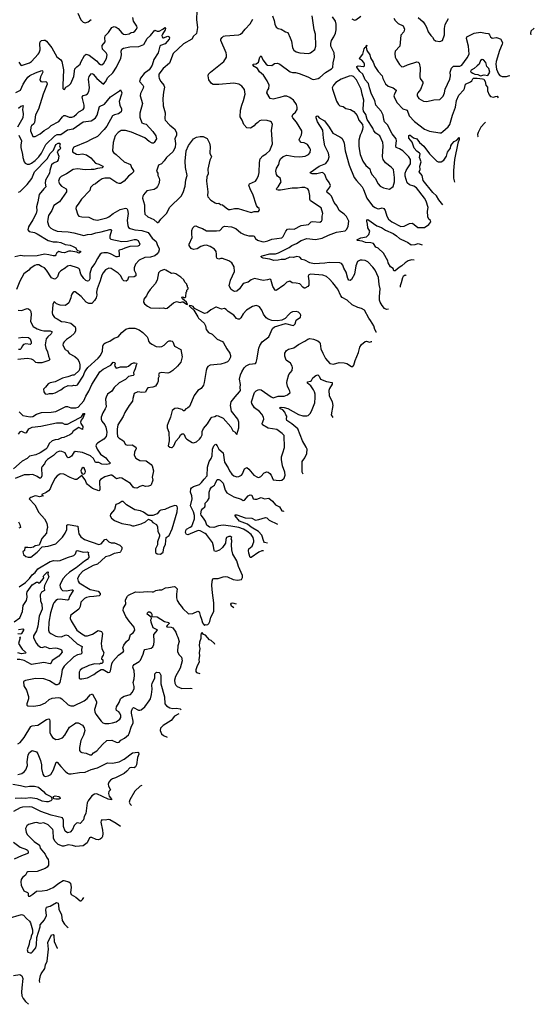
# Model space of a CAD drawing. Extents: x 2133489 to 2292442, y 756223 to 916462.
# Tile 63 of 256: x 2242460 to 2249634, y 798555 to 812286. Entities that reach past the tile are written whole.
import ezdxf

# ---------------------------------------------------------------- set-up
doc = ezdxf.new("R2010")
doc.units = 0

msp = doc.modelspace()

# ---------------------------------------------------------------- linework, layer by layer
at = {"layer": '0CON20XD'}
for points in [[(2242450, 811695), (2242475, 811652), (2242485, 811647), (2242595, 811683), (2242626, 811705), (2242719, 811805), (2242734, 811826), (2242745, 811865), (2242742, 811955), (2242748, 811975), (2242763, 811997), (2242795, 812002), (2242815, 811999), (2242835, 811986), (2242908, 811895), (2242980, 811770), (2243034, 811725), (2243049, 811705), (2243071, 811585), (2243062, 811372), (2243062, 811325), (2243070, 811315), (2243085, 811312), (2243104, 811346), (2243145, 811367), (2243175, 811397), (2243216, 811495), (2243231, 811599), (2243255, 811630), (2243304, 811665), (2243313, 811695), (2243363, 811785), (2243385, 811807), (2243429, 811789), (2243532, 811712), (2243565, 811675), (2243585, 811660), (2243605, 811656), (2243635, 811679), (2243672, 811745), (2243681, 811795), (2243668, 811825), (2243613, 811875), (2243608, 811912), (2243612, 811925), (2243654, 811975), (2243647, 812035), (2243651, 812059), (2243698, 812105), (2243746, 812175), (2243775, 812189), (2243805, 812181), (2243835, 812161), (2243885, 812101), (2243906, 812084), (2243935, 812079), (2243985, 812091), (2244015, 812106), (2244045, 812110), (2244066, 812125), (2244088, 812155), (2244096, 812175), (2244094, 812195), (2244046, 812265), (2244039, 812315)], [(2243271, 812375), (2243313, 812283), (2243343, 812253), (2243375, 812242)], [(2244929, 812415), (2244926, 812285), (2244941, 812175), (2244927, 812095), (2244885, 812056), (2244859, 812015), (2244745, 811948), (2244599, 811815), (2244550, 811680), (2244461, 811605), (2244402, 811525), (2244398, 811495), (2244406, 811466), (2244429, 811425), (2244471, 811375), (2244480, 811345), (2244464, 811275), (2244454, 811186), (2244459, 811085), (2244487, 810985), (2244484, 810905), (2244490, 810885), (2244553, 810813), (2244618, 810765), (2244645, 810715), (2244646, 810674), (2244621, 810625), (2244630, 810560), (2244628, 810505), (2244595, 810444), (2244505, 810366), (2244475, 810318), (2244435, 810276), (2244393, 810255), (2244369, 810175), (2244384, 810145), (2244386, 810115), (2244403, 810075), (2244407, 810047), (2244398, 809995), (2244381, 809959), (2244364, 809936), (2244335, 809918), (2244233, 809897), (2244186, 809845), (2244176, 809825), (2244171, 809795), (2244199, 809705), (2244202, 809625), (2244206, 809575), (2244245, 809536), (2244328, 809498), (2244375, 809460), (2244388, 809458), (2244405, 809470), (2244426, 809504), (2244507, 809585), (2244555, 809673), (2244709, 809825), (2244738, 809875), (2244766, 809964), (2244778, 810055), (2244796, 810115), (2244771, 810225), (2244769, 810315), (2244783, 810455), (2244815, 810531), (2244885, 810624), (2244925, 810646), (2244975, 810659), (2245020, 810655), (2245075, 810628), (2245091, 810591), (2245104, 810565), (2245116, 810516), (2245113, 810425), (2245132, 810375), (2245112, 810328), (2245085, 810202), (2245086, 810135), (2245071, 810095), (2245063, 810035), (2245084, 809885), (2245076, 809835), (2245084, 809814), (2245125, 809770), (2245185, 809732), (2245205, 809724), (2245235, 809726), (2245261, 809711), (2245285, 809706), (2245340, 809660), (2245371, 809641), (2245395, 809639), (2245455, 809654), (2245505, 809652), (2245685, 809596), (2245727, 809613), (2245787, 809613), (2245802, 809635), (2245798, 809655), (2245778, 809668), (2245761, 809695), (2245712, 809855), (2245678, 809915), (2245653, 809977), (2245664, 809996), (2245745, 810036), (2245768, 810062), (2245791, 810115), (2245799, 810155), (2245804, 810296), (2245814, 810345), (2245851, 810389), (2245895, 810415), (2245946, 810464), (2245986, 810555), (2245972, 810745), (2245983, 810825), (2245970, 810855), (2245956, 810866), (2245908, 810878), (2245835, 810884), (2245803, 810877), (2245779, 810851), (2245744, 810826), (2245730, 810805), (2245677, 810773), (2245625, 810776), (2245586, 810825), (2245563, 810883), (2245533, 810933), (2245536, 811025), (2245558, 811095), (2245582, 811158), (2245601, 811245), (2245592, 811312), (2245555, 811361), (2245515, 811385), (2245445, 811399), (2245235, 811383), (2245155, 811384), (2245135, 811397), (2245097, 811445), (2245088, 811505), (2245093, 811525), (2245118, 811555), (2245304, 811705), (2245341, 811765), (2245344, 811795), (2245338, 811825), (2245264, 811994), (2245266, 812014), (2245284, 812036), (2245302, 812055), (2245325, 812061), (2245515, 812077), (2245536, 812085), (2245565, 812109), (2245605, 812155), (2245671, 812229), (2245709, 812291)], [(2247435, 807922), (2247433, 807923), (2247412, 807965), (2247398, 808015), (2247352, 808092), (2247325, 808123), (2247265, 808233), (2247225, 808259), (2247175, 808272), (2247095, 808311), (2247025, 808376), (2246955, 808413), (2246938, 808435), (2246895, 808526), (2246825, 808618), (2246778, 808668), (2246735, 808704), (2246685, 808721), (2246513, 808737), (2246492, 808728), (2246481, 808709), (2246490, 808645), (2246491, 808585), (2246475, 808566), (2246435, 808544), (2246425, 808544), (2246405, 808558), (2246365, 808601), (2246315, 808614), (2246260, 808615), (2246225, 808638), (2246184, 808625), (2246144, 808586), (2246035, 808511), (2246022, 808515), (2245988, 808565), (2245963, 808665), (2245945, 808668), (2245915, 808656), (2245855, 808648), (2245735, 808678), (2245685, 808658), (2245645, 808627), (2245575, 808606), (2245523, 808535), (2245485, 808501), (2245456, 808496), (2245436, 808504), (2245409, 808525), (2245381, 808575), (2245400, 808655), (2245454, 808775), (2245449, 808839), (2245417, 808895), (2245375, 808925), (2245285, 808957), (2245265, 808958), (2245235, 808946), (2245215, 808957), (2245203, 808975), (2245206, 809016), (2245198, 809055), (2245175, 809084), (2245114, 809124), (2245065, 809140), (2245027, 809137), (2244985, 809124), (2244935, 809089), (2244885, 809083), (2244849, 809095), (2244823, 809135), (2244824, 809155), (2244865, 809250), (2244858, 809295), (2244861, 809345), (2244875, 809383), (2244895, 809407), (2244915, 809413), (2244951, 809391), (2245010, 809375), (2245062, 809342), (2245135, 809343), (2245205, 809341), (2245252, 809348), (2245296, 809395), (2245315, 809407), (2245415, 809397), (2245473, 809373), (2245545, 809314), (2245590, 809290), (2245655, 809271), (2245715, 809273), (2245729, 809265), (2245749, 809235), (2245775, 809213), (2245835, 809193), (2245865, 809189), (2245918, 809202), (2245975, 809226), (2246115, 809245), (2246135, 809262), (2246168, 809335), (2246195, 809367), (2246215, 809370), (2246285, 809363), (2246382, 809418), (2246485, 809432), (2246525, 809465), (2246545, 809472), (2246645, 809464), (2246666, 809474), (2246677, 809493), (2246676, 809544), (2246684, 809585), (2246663, 809663), (2246512, 809762), (2246503, 809785), (2246503, 809835), (2246493, 809903), (2246478, 809928), (2246435, 809944), (2246395, 809947), (2246335, 809937), (2246257, 809937), (2246097, 809907), (2246065, 809907), (2246044, 809914), (2246041, 809921), (2246044, 809935), (2246064, 809956), (2246104, 810025), (2246092, 810075), (2246054, 810104), (2246040, 810125), (2246032, 810175), (2246042, 810215), (2246073, 810265), (2246081, 810315), (2246094, 810345), (2246135, 810377), (2246185, 810397), (2246285, 810377), (2246366, 810374), (2246438, 810385), (2246484, 810406), (2246508, 810435), (2246512, 810475), (2246506, 810495), (2246471, 810545), (2246425, 810569), (2246383, 810575), (2246359, 810599), (2246358, 810615), (2246388, 810682), (2246394, 810715), (2246391, 810735), (2246320, 810855), (2246268, 810915), (2246260, 810935), (2246269, 810965), (2246303, 810997), (2246326, 811035), (2246328, 811065), (2246317, 811105), (2246275, 811165), (2246225, 811203), (2246185, 811221), (2246145, 811221), (2246085, 811199), (2245995, 811179), (2245952, 811185), (2245904, 811265), (2245913, 811297), (2245931, 811325), (2245937, 811375), (2245911, 811435), (2245861, 811511), (2245801, 811561), (2245775, 811603), (2245727, 811635), (2245710, 811655), (2245715, 811666), (2245755, 811670), (2245791, 811695), (2245807, 811765), (2245825, 811782), (2245851, 811725), (2245895, 811666), (2245915, 811653), (2245975, 811647), (2246014, 811676), (2246055, 811680), (2246085, 811665), (2246230, 811560), (2246265, 811550), (2246305, 811551), (2246358, 811535), (2246475, 811491), (2246535, 811456), (2246555, 811452), (2246623, 811467), (2246645, 811479), (2246725, 811550), (2246805, 811600), (2246825, 811620), (2246832, 811685), (2246849, 811765), (2246843, 811823), (2246798, 811915), (2246796, 811955), (2246808, 811995), (2246839, 812045), (2246862, 812098), (2246873, 812145), (2246873, 812225), (2246862, 812265), (2246822, 812325)], [(2245985, 812342), (2246008, 812275), (2246016, 812225), (2246035, 812182), (2246065, 812161), (2246105, 812154), (2246165, 812116), (2246197, 812105), (2246232, 812035), (2246248, 811985), (2246264, 811894), (2246282, 811862), (2246316, 811836), (2246363, 811823), (2246486, 811816), (2246515, 811826), (2246575, 811869), (2246587, 811917), (2246582, 812082), (2246566, 812145), (2246538, 812342)], [(2247090, 812300), (2247125, 812281), (2247145, 812283), (2247215, 812336)], [(2247675, 812306), (2247695, 812274), (2247735, 812231), (2247805, 812199), (2247824, 812154), (2247814, 812115), (2247775, 812070), (2247761, 811915), (2247696, 811845), (2247690, 811815), (2247694, 811764), (2247706, 811735), (2247755, 811660), (2247785, 811630), (2247815, 811634), (2247864, 811656), (2247995, 811698), (2248015, 811694), (2248031, 811681), (2248044, 811615), (2248037, 811487), (2248044, 811465), (2248079, 811415), (2248081, 811395), (2248047, 811313), (2248010, 811265), (2248001, 811245), (2248002, 811225), (2248022, 811185), (2248088, 811148), (2248135, 811144), (2248235, 811170), (2248315, 811174), (2248365, 811220), (2248382, 811268), (2248391, 811315), (2248457, 811455), (2248465, 811505), (2248459, 811555), (2248478, 811612), (2248505, 811637), (2248595, 811640), (2248625, 811654), (2248699, 811755), (2248726, 811805), (2248717, 811917), (2248687, 812025), (2248693, 812045), (2248795, 812098), (2248885, 812114), (2248955, 812096), (2248995, 812093), (2249010, 812075), (2249022, 812045), (2249045, 812029), (2249106, 812036), (2249135, 812030), (2249165, 812016), (2249172, 812005), (2249188, 811965), (2249187, 811945), (2249150, 811855), (2249102, 811705), (2249096, 811665), (2249108, 811595), (2249135, 811533), (2249155, 811507), (2249185, 811494), (2249246, 811496), (2249275, 811502), (2249292, 811509)], [(2248015, 812316), (2248084, 812254), (2248114, 812215), (2248131, 812181), (2248156, 812115), (2248190, 812065), (2248215, 812042), (2248235, 812008), (2248255, 811990), (2248315, 811981), (2248352, 811998), (2248384, 812075), (2248380, 812165), (2248392, 812218), (2248438, 812302)], [(2242405, 811271), (2242472, 811305), (2242507, 811385), (2242540, 811440), (2242575, 811485), (2242604, 811506), (2242682, 811545), (2242768, 811578), (2242779, 811575), (2242781, 811555), (2242752, 811488), (2242743, 811445), (2242754, 811425), (2242785, 811421), (2242825, 811426), (2242840, 811410), (2242843, 811385), (2242786, 811245), (2242723, 811037), (2242682, 810958), (2242668, 810852), (2242657, 810833), (2242625, 810804), (2242616, 810785), (2242613, 810735), (2242642, 810655), (2242675, 810656), (2242745, 810693), (2242801, 810739), (2242865, 810778), (2242899, 810811), (2243006, 810865), (2243057, 810933), (2243075, 810949), (2243095, 810950), (2243148, 810928), (2243185, 810925), (2243215, 810937), (2243251, 810969), (2243285, 811000), (2243344, 811035), (2243359, 811055), (2243359, 811095), (2243329, 811205), (2243345, 811231), (2243383, 811237), (2243405, 811252), (2243425, 811286), (2243433, 811335), (2243418, 811455), (2243428, 811492), (2243455, 811531), (2243465, 811536), (2243485, 811524), (2243535, 811465), (2243628, 811385), (2243655, 811419), (2243688, 811482), (2243758, 811545), (2243809, 811625), (2243870, 811750), (2243880, 811795), (2243876, 811845), (2243885, 811877), (2243909, 811891), (2243995, 811906), (2244119, 811911), (2244190, 811940), (2244236, 812025), (2244285, 812067), (2244345, 812141), (2244375, 812127), (2244405, 812127), (2244457, 812153), (2244485, 812176), (2244491, 812165), (2244488, 812145), (2244449, 812085), (2244442, 812065), (2244446, 812046), (2244455, 812034), (2244465, 812033), (2244525, 812056), (2244545, 812046), (2244548, 812035), (2244542, 812015), (2244489, 811951), (2244425, 811926), (2244414, 811915), (2244390, 811825), (2244328, 811732), (2244305, 811654), (2244285, 811615), (2244265, 811588), (2244196, 811534), (2244145, 811471), (2244131, 811425), (2244176, 811375), (2244186, 811355), (2244180, 811330), (2244153, 811277), (2244144, 811255), (2244141, 811225), (2244172, 811115), (2244135, 810982), (2244134, 810925), (2244165, 810849), (2244185, 810836), (2244225, 810829), (2244318, 810728), (2244358, 810665), (2244366, 810624), (2244336, 810574), (2244325, 810566), (2244305, 810566), (2244265, 810589), (2244205, 810639), (2244018, 810718), (2243935, 810742), (2243875, 810741), (2243835, 810714), (2243792, 810665), (2243762, 810575), (2243754, 810455), (2243767, 810435), (2243806, 810405), (2243915, 810302), (2244005, 810265), (2244019, 810225), (2244047, 810185), (2244046, 810165), (2244020, 810135), (2243977, 810103), (2243915, 810035), (2243867, 810003), (2243845, 810001), (2243815, 810012), (2243717, 810075), (2243645, 810075), (2243610, 810065), (2243569, 810041), (2243515, 809996), (2243485, 809982), (2243446, 809944), (2243436, 809904), (2243322, 809785), (2243286, 809725), (2243246, 809675), (2243242, 809655), (2243271, 809565), (2243285, 809546), (2243325, 809536), (2243425, 809534), (2243491, 809501)], [(2243375, 812242), (2243415, 812258), (2243455, 812287)], [(2249634, 812168), (2249587, 812125), (2249580, 812095), (2249586, 812076)], [(2247603, 808248), (2247575, 808246), (2247547, 808257), (2247511, 808301), (2247484, 808345), (2247477, 808375), (2247475, 808425), (2247486, 808535), (2247472, 808595), (2247463, 808693), (2247416, 808795), (2247385, 808835), (2247315, 808908), (2247275, 808926), (2247235, 808933), (2247205, 808932), (2247167, 808913), (2247145, 808855), (2247128, 808735), (2247086, 808664), (2247065, 808648), (2247049, 808655), (2247035, 808677), (2247009, 808765), (2246979, 808819), (2246965, 808865), (2246945, 808886), (2246924, 808896), (2246775, 808900), (2246715, 808891), (2246563, 808883), (2246505, 808895), (2246435, 808931), (2246395, 808941), (2246365, 808976), (2246322, 808982), (2246275, 808971), (2246225, 808972), (2246158, 808942), (2246105, 808942), (2246065, 808932), (2246005, 808929), (2245948, 808948), (2245855, 808961), (2245835, 808969), (2245821, 808985), (2245838, 808995), (2245945, 809020), (2246027, 809023), (2246066, 809035), (2246215, 809109), (2246255, 809135), (2246317, 809163), (2246385, 809209), (2246465, 809233), (2246585, 809219), (2246675, 809241), (2246765, 809283), (2246875, 809322), (2246995, 809343), (2247022, 809365), (2247039, 809405), (2247050, 809475), (2247015, 809540), (2246985, 809574), (2246915, 809625), (2246885, 809684), (2246846, 809736), (2246805, 809825), (2246785, 809848), (2246744, 809875), (2246741, 809895), (2246785, 809951), (2246792, 809975), (2246776, 810016), (2246738, 810065), (2246716, 810125), (2246696, 810146), (2246675, 810154), (2246602, 810138), (2246535, 810138), (2246512, 810145), (2246508, 810155), (2246634, 810245), (2246728, 810282), (2246761, 810325), (2246773, 810375), (2246766, 810425), (2246714, 810525), (2246693, 810635), (2246684, 810745), (2246612, 810862), (2246591, 810915), (2246595, 810937), (2246605, 810943), (2246615, 810941), (2246635, 810917), (2246710, 810875), (2246776, 810785), (2246825, 810703), (2246925, 810653), (2246950, 810635), (2246975, 810593), (2246985, 810565), (2246998, 810455), (2247052, 810255), (2247123, 810085), (2247153, 810043), (2247235, 809955), (2247255, 809918), (2247299, 809799), (2247380, 809690), (2247415, 809665), (2247445, 809652), (2247465, 809649), (2247515, 809660), (2247535, 809653), (2247554, 809625), (2247579, 809545), (2247602, 809505), (2247648, 809465), (2247775, 809401), (2247818, 809405), (2247895, 809443), (2247935, 809448), (2248010, 809390), (2248101, 809389), (2248165, 809428), (2248193, 809465), (2248188, 809485), (2248165, 809506), (2248151, 809535), (2248147, 809615), (2248154, 809665), (2248126, 809755), (2248102, 809795), (2247990, 809940), (2247955, 809965), (2247893, 809983), (2247863, 810013), (2247835, 810105), (2247835, 810145), (2247848, 810185), (2247869, 810221), (2247910, 810275), (2247909, 810335), (2247884, 810375), (2247803, 810455), (2247756, 810485), (2247709, 810505), (2247705, 810525), (2247715, 810595), (2247710, 810625), (2247654, 810695), (2247616, 810766), (2247590, 810815), (2247545, 810863), (2247535, 810895), (2247529, 810955), (2247500, 811010), (2247425, 811095), (2247411, 811161), (2247366, 811245), (2247335, 811335), (2247324, 811394), (2247277, 811445), (2247245, 811525), (2247202, 811565), (2247159, 811625), (2247159, 811635), (2247178, 811642), (2247255, 811633), (2247268, 811642), (2247268, 811665), (2247257, 811687), (2247231, 811721), (2247203, 811735), (2247199, 811745), (2247244, 811805), (2247262, 811878), (2247275, 811900), (2247290, 811910), (2247295, 811930), (2247300, 811925), (2247290, 811905), (2247300, 811855), (2247339, 811795), (2247352, 811752), (2247388, 811695), (2247413, 811633), (2247458, 811565), (2247511, 811505), (2247523, 811465), (2247561, 811391), (2247598, 811358), (2247665, 811335), (2247707, 811305), (2247709, 811295), (2247688, 811262), (2247675, 811225), (2247683, 811195), (2247722, 811125), (2247802, 811042), (2247862, 811022), (2247887, 810947), (2247965, 810866), (2248105, 810759), (2248175, 810731), (2248315, 810708), (2248335, 810710), (2248360, 810725), (2248435, 810793), (2248455, 810824), (2248494, 810956), (2248534, 811065), (2248550, 811160), (2248582, 811235), (2248653, 811307), (2248662, 811325), (2248675, 811387), (2248745, 811421), (2248761, 811435), (2248775, 811463), (2248785, 811469), (2248835, 811472), (2248913, 811463), (2248932, 811455), (2248950, 811425), (2248956, 811375), (2248979, 811345), (2248983, 811293), (2249006, 811236), (2249024, 811214), (2249064, 811204), (2249095, 811217), (2249115, 811218), (2249131, 811198)], [(2248885, 811505), (2248935, 811518), (2248985, 811508), (2249015, 811555), (2248998, 811605), (2248972, 811635), (2248957, 811687), (2248925, 811725), (2248905, 811732), (2248883, 811717), (2248866, 811664), (2248835, 811644), (2248796, 811604), (2248755, 811584), (2248745, 811565), (2248752, 811552), (2248775, 811538), (2248805, 811525), (2248845, 811522), (2248885, 811505)], [(2247615, 809923), (2247668, 809962), (2247686, 810025), (2247687, 810085), (2247669, 810195), (2247640, 810230), (2247558, 810288), (2247528, 810335), (2247519, 810375), (2247529, 810525), (2247522, 810575), (2247479, 810665), (2247425, 810702), (2247397, 810735), (2247381, 810775), (2247306, 810896), (2247284, 810964), (2247251, 811011), (2247246, 811045), (2247259, 811165), (2247233, 811245), (2247220, 811315), (2247155, 811445), (2247115, 811492), (2247085, 811502), (2247055, 811499), (2246941, 811455), (2246868, 811412), (2246833, 811375), (2246818, 811335), (2246819, 811315), (2246875, 811148), (2246902, 811102), (2246925, 811086), (2246970, 811075), (2247005, 811049), (2247072, 811035), (2247120, 811005), (2247165, 810948), (2247188, 810885), (2247240, 810825), (2247244, 810785), (2247238, 810755), (2247227, 810713), (2247204, 810675), (2247190, 810605), (2247186, 810525), (2247191, 810485), (2247206, 810405), (2247244, 810314), (2247285, 810254), (2247342, 810205), (2247351, 810171), (2247369, 810129), (2247415, 810075), (2247455, 809997), (2247484, 809964), (2247532, 809942), (2247615, 809923)], [(2242448, 810675), (2242487, 810595), (2242474, 810535), (2242475, 810505), (2242498, 810408), (2242502, 810365), (2242522, 810305), (2242535, 810286), (2242565, 810271), (2242595, 810271), (2242625, 810285), (2242675, 810321), (2242729, 810375), (2242762, 810425), (2242825, 810545), (2242950, 810665), (2242985, 810684), (2243035, 810685), (2243125, 810751), (2243205, 810764), (2243345, 810863), (2243455, 810875), (2243482, 810888), (2243515, 810917), (2243541, 810955), (2243574, 811075), (2243644, 811106), (2243725, 811212), (2243850, 811295), (2243866, 811306), (2243882, 811265), (2243881, 811245), (2243849, 811145), (2243854, 811094), (2243878, 811045), (2243881, 811025), (2243875, 811000), (2243836, 810974), (2243781, 810959), (2243755, 810944), (2243677, 810803), (2243640, 810755), (2243544, 810656), (2243455, 810616), (2243398, 810582), (2243215, 810506), (2243196, 810475), (2243195, 810443), (2243251, 810411), (2243275, 810405), (2243335, 810415), (2243393, 810403), (2243450, 810360), (2243515, 810287), (2243565, 810269), (2243619, 810245), (2243626, 810235), (2243608, 810222), (2243545, 810213), (2243495, 810196), (2243455, 810199), (2243375, 810192), (2243265, 810206), (2243205, 810196), (2243115, 810136), (2243039, 810101), (2243017, 810075), (2243003, 810035), (2243013, 809995), (2243041, 809965), (2243109, 809925), (2243114, 809915), (2243114, 809885), (2243016, 809745), (2242936, 809695), (2242909, 809625), (2242864, 809555), (2242851, 809505), (2242847, 809465), (2242866, 809405), (2242895, 809378), (2242928, 809358), (2242985, 809336), (2243048, 809332), (2243135, 809327), (2243215, 809315), (2243355, 809277), (2243405, 809290), (2243467, 809293), (2243520, 809315), (2243594, 809326), (2243715, 809361), (2243735, 809361), (2243741, 809345), (2243716, 809265), (2243718, 809238), (2243731, 809225), (2243885, 809191), (2243964, 809196), (2244055, 809221), (2244085, 809219), (2244110, 809205), (2244133, 809155), (2244127, 809135), (2244105, 809126), (2243995, 809125), (2243925, 809101), (2243885, 809079), (2243849, 809071), (2243843, 809065), (2243849, 809015)], [(2242445, 811050), (2242475, 811082), (2242507, 811087), (2242498, 811035), (2242509, 810975), (2242504, 810915), (2242430, 810785)], [(2248954, 810856), (2248942, 810848), (2248890, 810785), (2248852, 810715), (2248844, 810685), (2248848, 810655), (2248849, 810654)], [(2248358, 809705), (2248304, 809775), (2248271, 809831), (2248218, 809878), (2248085, 810045), (2248072, 810115), (2248029, 810165), (2248043, 810197), (2248036, 810245), (2248055, 810305), (2248033, 810365), (2248041, 810415), (2248035, 810426), (2247995, 810451), (2247957, 810495), (2247929, 810579), (2247884, 810635), (2247885, 810670), (2247894, 810676), (2247905, 810674), (2247948, 810638), (2247995, 810624), (2248032, 810572), (2248095, 810522), (2248174, 810414), (2248275, 810315), (2248295, 810304), (2248335, 810306), (2248371, 810329), (2248408, 810385), (2248423, 810437), (2248464, 810495), (2248471, 810525), (2248485, 810549), (2248515, 810586), (2248552, 810608), (2248588, 810645), (2248587, 810615), (2248568, 810562), (2248523, 810335), (2248508, 810185), (2248509, 810075), (2248521, 810020)], [(2242445, 809883), (2242465, 809890), (2242564, 809986), (2242631, 810069), (2242666, 810165), (2242844, 810346), (2242885, 810419), (2242930, 810465), (2242965, 810545), (2242995, 810562), (2243015, 810564), (2243026, 810555), (2243017, 810525), (2243029, 810495), (2243019, 810475), (2242995, 810463), (2242981, 810445), (2243004, 810385), (2242998, 810332), (2242982, 810308), (2242932, 810285), (2242905, 810260), (2242881, 810185), (2242876, 810144), (2242821, 810049), (2242817, 810005), (2242827, 809953), (2242795, 809928), (2242730, 809850), (2242715, 809745), (2242695, 809675), (2242698, 809625), (2242690, 809585), (2242645, 809495), (2242583, 809395), (2242574, 809355), (2242593, 809333), (2242665, 809317), (2242705, 809299), (2242855, 809206), (2242925, 809189), (2242985, 809187), (2243035, 809178), (2243095, 809152), (2243165, 809141), (2243204, 809124), (2243244, 809105), (2243252, 809082), (2243265, 809068), (2243309, 809059), (2243307, 809045), (2243285, 809029), (2243255, 809043), (2243175, 809060), (2243145, 809058), (2243085, 809035), (2243049, 809039), (2243005, 809055), (2242978, 809035), (2242965, 809005), (2242955, 808994), (2242925, 808994), (2242865, 809008), (2242805, 809014), (2242705, 808991), (2242525, 808988), (2242475, 808997), (2242392, 808978)], [(2243491, 809501), (2243545, 809488), (2243675, 809522), (2243705, 809537), (2243765, 809583), (2243861, 809639), (2243935, 809658), (2243952, 809652), (2243961, 809635), (2243971, 809585), (2243958, 809485), (2243968, 809415), (2243979, 809389), (2244002, 809372), (2244066, 809356), (2244165, 809344), (2244249, 809319), (2244305, 809239), (2244361, 809195), (2244381, 809135), (2244404, 809095), (2244406, 809075), (2244393, 809045), (2244373, 809015), (2244345, 808992), (2244285, 808974), (2244205, 808968), (2244125, 808933), (2244074, 808876), (2244055, 808825), (2244054, 808795), (2244078, 808745), (2244077, 808715), (2244055, 808702), (2243978, 808695), (2243961, 808655), (2243945, 808640), (2243912, 808645), (2243895, 808665), (2243872, 808712), (2243835, 808753), (2243735, 808816), (2243705, 808821), (2243655, 808796), (2243623, 808757), (2243607, 808725), (2243583, 808645), (2243539, 808535), (2243532, 808488), (2243535, 808445), (2243525, 808405), (2243505, 808368), (2243465, 808328), (2243425, 808329), (2243389, 808345), (2243319, 808425), (2243235, 808489), (2243215, 808491), (2243204, 808486), (2243185, 808457), (2243179, 808435), (2243172, 808405), (2243143, 808337), (2243117, 808313), (2243095, 808302), (2243024, 808304), (2242974, 808324), (2242945, 808350), (2242938, 808345), (2242920, 808315), (2242912, 808198), (2242918, 808175), (2242945, 808131), (2242985, 808116), (2243042, 808075), (2243093, 808073), (2243172, 808052), (2243232, 808002), (2243240, 807985), (2243237, 807945), (2243224, 807916), (2243168, 807862), (2243114, 807826), (2243082, 807795), (2243067, 807773), (2243062, 807745), (2243095, 807688), (2243126, 807666), (2243150, 807630), (2243229, 807589), (2243268, 807555), (2243289, 807515), (2243299, 807475), (2243299, 807425), (2243288, 807392), (2243225, 807332), (2243215, 807328), (2243195, 807330), (2243130, 807305), (2243055, 807286), (2242956, 807234), (2242885, 807223), (2242855, 807210), (2242819, 807161), (2242792, 807135), (2242797, 807095), (2242817, 807067), (2242843, 807063), (2242875, 807072), (2242924, 807074), (2242955, 807082), (2243033, 807125), (2243074, 807156), (2243135, 807184), (2243185, 807181), (2243215, 807188), (2243245, 807184), (2243265, 807194), (2243345, 807313), (2243368, 807375), (2243386, 807405), (2243410, 807435), (2243555, 807566), (2243586, 807605), (2243613, 807665), (2243619, 807735), (2243632, 807765), (2243655, 807780), (2243715, 807802), (2243775, 807843), (2243835, 807861), (2243885, 807922), (2243939, 807971), (2243985, 807984), (2244064, 807986), (2244125, 807960), (2244176, 807925), (2244236, 807865), (2244248, 807845), (2244258, 807805), (2244271, 807785), (2244302, 807762), (2244365, 807729), (2244405, 807722), (2244443, 807727), (2244475, 807745), (2244525, 807796), (2244545, 807806), (2244567, 807807), (2244585, 807804), (2244594, 807795), (2244616, 807735), (2244705, 807688), (2244726, 807585), (2244705, 807510), (2244658, 807452), (2244595, 807394), (2244555, 807368), (2244525, 807358), (2244435, 807368), (2244404, 807355), (2244397, 807335), (2244403, 807315), (2244391, 807285), (2244391, 807245), (2244383, 807223), (2244353, 807177), (2244315, 807160), (2244248, 807152), (2244234, 807135), (2244215, 807092), (2244165, 807088), (2244105, 807098), (2244057, 807075), (2244036, 807005), (2244033, 806965), (2243984, 806905), (2243925, 806810), (2243905, 806752), (2243829, 806635), (2243817, 806577), (2243817, 806525), (2243825, 806475), (2243845, 806451), (2243906, 806415), (2243935, 806362), (2243965, 806351), (2244027, 806357), (2244079, 806325), (2244084, 806305), (2244059, 806255), (2244056, 806215), (2244079, 806169), (2244135, 806140), (2244225, 806133), (2244294, 806085), (2244309, 806065), (2244324, 805994), (2244309, 805905), (2244314, 805865), (2244295, 805800), (2244285, 805789), (2244255, 805780), (2244215, 805774), (2244175, 805788), (2244135, 805776), (2244095, 805753), (2244058, 805758), (2244044, 805765), (2244006, 805816), (2243885, 805893), (2243855, 805898), (2243812, 805882), (2243765, 805922), (2243745, 805932), (2243725, 805933), (2243649, 805911), (2243586, 805874), (2243574, 805855), (2243571, 805835), (2243578, 805735), (2243575, 805722), (2243565, 805714), (2243475, 805748), (2243406, 805806), (2243392, 805825), (2243375, 805868), (2243325, 805930), (2243258, 805875), (2243235, 805874), (2243165, 805900), (2243075, 805948), (2243035, 805952), (2243022, 805948), (2242985, 805926), (2242956, 805894), (2242902, 805795), (2242885, 805745), (2242862, 805715), (2242829, 805691), (2242770, 805665), (2242770, 805655), (2242786, 805644), (2242735, 805633), (2242705, 805643), (2242675, 805644), (2242616, 805624), (2242592, 805605), (2242670, 805520), (2242728, 805415), (2242804, 805325), (2242839, 805265), (2242850, 805205), (2242838, 805172), (2242832, 805125), (2242771, 805049), (2242733, 804957), (2242675, 804948), (2242655, 804928), (2242605, 804919), (2242574, 804926), (2242530, 804925), (2242528, 804885), (2242502, 804865), (2242515, 804830), (2242548, 804798), (2242579, 804789), (2242615, 804791), (2242705, 804861), (2242773, 804937), (2242855, 804944), (2242965, 804976), (2243055, 805068), (2243095, 805124), (2243118, 805175), (2243116, 805235), (2243135, 805246), (2243271, 805225), (2243278, 805145), (2243287, 805117), (2243313, 805075), (2243365, 805038), (2243565, 804967), (2243595, 804976), (2243645, 805037), (2243665, 805041), (2243705, 805003), (2243735, 804992), (2243782, 804992), (2243855, 804956), (2243882, 804932), (2243886, 804904), (2243866, 804865), (2243855, 804858), (2243778, 804842), (2243711, 804809), (2243655, 804794), (2243546, 804694), (2243485, 804673), (2243342, 804595), (2243292, 804545), (2243266, 804495), (2243274, 804455), (2243289, 804435), (2243445, 804338), (2243555, 804316), (2243581, 804285), (2243584, 804265), (2243568, 804252), (2243495, 804240), (2243435, 804239), (2243391, 804229), (2243366, 804215), (2243312, 804165), (2243305, 804105), (2243284, 804066), (2243212, 804008), (2243170, 803975), (2243166, 803935), (2243176, 803905), (2243259, 803775), (2243325, 803721), (2243375, 803696), (2243406, 803696), (2243475, 803717), (2243556, 803766), (2243602, 803752), (2243614, 803724), (2243596, 803585), (2243604, 803514), (2243633, 803463), (2243623, 803425), (2243604, 803395), (2243600, 803375), (2243617, 803357), (2243617, 803323), (2243605, 803310), (2243585, 803310), (2243575, 803300), (2243505, 803303), (2243425, 803282), (2243396, 803264), (2243331, 803239), (2243303, 803215), (2243288, 803185), (2243290, 803105), (2243305, 803094), (2243325, 803092), (2243405, 803107), (2243492, 803155), (2243535, 803189), (2243595, 803222), (2243625, 803222), (2243693, 803183), (2243715, 803188), (2243726, 803205), (2243744, 803305), (2243759, 803335), (2243837, 803425), (2243905, 803469), (2243912, 803485), (2243897, 803525), (2243914, 803565), (2243950, 803615), (2243985, 803645), (2244005, 803710), (2244040, 803735), (2244066, 803775), (2244058, 803815), (2243988, 803898), (2243941, 803965), (2243905, 804045), (2243908, 804085), (2243939, 804135), (2243937, 804195), (2243963, 804247), (2243979, 804261), (2244075, 804309), (2244135, 804304), (2244235, 804312), (2244305, 804306), (2244325, 804309), (2244358, 804328), (2244403, 804337), (2244443, 804337), (2244495, 804364), (2244535, 804366), (2244615, 804383), (2244628, 804378), (2244657, 804347), (2244644, 804275), (2244645, 804225), (2244656, 804186), (2244686, 804135), (2244715, 804105), (2244735, 804074), (2244815, 804002), (2244872, 804005), (2244945, 804037), (2244960, 804030), (2244968, 804015), (2244974, 803975), (2244996, 803925), (2245008, 803875), (2245035, 803840), (2245045, 803850), (2245065, 803848), (2245085, 803854), (2245097, 803865), (2245110, 803895), (2245124, 803955), (2245167, 804035), (2245168, 804155), (2245147, 804295), (2245140, 804395), (2245142, 804455), (2245153, 804487), (2245165, 804494), (2245225, 804493), (2245295, 804518), (2245325, 804522), (2245355, 804516), (2245435, 804481), (2245495, 804468), (2245550, 804480), (2245568, 804505), (2245568, 804535), (2245511, 804661), (2245485, 804740), (2245432, 804832), (2245417, 804895), (2245411, 804965), (2245417, 805025), (2245410, 805045), (2245417, 805067), (2245399, 805079), (2245375, 805080), (2245345, 805067), (2245332, 805035), (2245329, 804985), (2245286, 804925), (2245245, 804887), (2245195, 804868), (2245176, 804875), (2245170, 804885), (2245163, 804945), (2245148, 804995), (2245065, 805105), (2245045, 805122), (2244975, 805158), (2244955, 805162), (2244926, 805155), (2244805, 805103), (2244785, 805106), (2244770, 805135), (2244774, 805164), (2244787, 805183), (2244835, 805207), (2244858, 805225), (2244875, 805258), (2244896, 805325), (2244895, 805373), (2244882, 805422), (2244839, 805505), (2244864, 805605), (2244861, 805645), (2244842, 805695), (2244846, 805744), (2244855, 805759), (2244882, 805775), (2244965, 805802), (2244995, 805830), (2245030, 805880), (2245073, 805925), (2245080, 806045), (2245103, 806127), (2245128, 806165), (2245142, 806205), (2245148, 806295), (2245155, 806321), (2245165, 806344), (2245185, 806364), (2245196, 806366), (2245214, 806344)], [(2247958, 808933), (2247924, 808936), (2247875, 808921), (2247834, 808896), (2247788, 808855), (2247749, 808831), (2247695, 808786), (2247674, 808784), (2247664, 808815), (2247630, 808840), (2247597, 808895), (2247591, 808925), (2247532, 809032), (2247459, 809099), (2247424, 809115), (2247392, 809165), (2247355, 809175), (2247280, 809180), (2247235, 809199), (2247168, 809208), (2247162, 809215), (2247215, 809244), (2247295, 809258), (2247329, 809291), (2247339, 809335), (2247312, 809385), (2247309, 809435), (2247298, 809475), (2247300, 809495), (2247315, 809500), (2247439, 809409), (2247505, 809387), (2247559, 809349), (2247665, 809305), (2247715, 809273), (2247755, 809235), (2247843, 809193), (2247865, 809185), (2247915, 809147), (2247975, 809149), (2248015, 809165), (2248069, 809147)], [(2243849, 809015), (2243846, 808984), (2243825, 808977), (2243805, 808980), (2243725, 809022), (2243685, 809034), (2243635, 809035), (2243605, 809028), (2243583, 809015), (2243543, 808957), (2243506, 808885), (2243460, 808825), (2243439, 808745), (2243437, 808673), (2243425, 808646), (2243405, 808638), (2243380, 808650), (2243356, 808675), (2243314, 808735), (2243294, 808805), (2243285, 808817), (2243265, 808825), (2243165, 808856), (2243129, 808851), (2243095, 808821), (2243034, 808786), (2243008, 808755), (2242988, 808702), (2242959, 808671), (2242944, 808666), (2242902, 808685), (2242835, 808791), (2242804, 808824), (2242765, 808846), (2242725, 808867), (2242695, 808867), (2242671, 808859), (2242606, 808815), (2242587, 808793), (2242519, 808741), (2242461, 808639), (2242415, 808525)], [(2244495, 808260), (2244515, 808264), (2244604, 808336), (2244644, 808356), (2244695, 808340), (2244725, 808351), (2244740, 808350), (2244785, 808318), (2244800, 808315), (2244786, 808346), (2244728, 808395), (2244720, 808415), (2244735, 808420), (2244743, 808413), (2244765, 808410), (2244778, 808422), (2244780, 808485), (2244790, 808495), (2244790, 808515), (2244808, 808532), (2244810, 808545), (2244800, 808555), (2244800, 808575), (2244790, 808585), (2244788, 808598), (2244760, 808625), (2244748, 808658), (2244706, 808696), (2244635, 808743), (2244605, 808752), (2244575, 808748), (2244498, 808795), (2244475, 808800), (2244420, 808780), (2244393, 808757), (2244377, 808653), (2244347, 808603), (2244279, 808525), (2244246, 808475), (2244227, 808433), (2244192, 808388), (2244188, 808345), (2244200, 808325), (2244240, 808290), (2244285, 808270), (2244415, 808263), (2244465, 808268), (2244495, 808260)], [(2247847, 808717), (2247845, 808720), (2247835, 808724), (2247805, 808703), (2247795, 808688), (2247780, 808615), (2247764, 808575), (2247762, 808555)], [(2242440, 808235), (2242485, 808231), (2242565, 808257), (2242585, 808254), (2242607, 808237), (2242616, 808216), (2242619, 808175), (2242610, 808075), (2242649, 808009), (2242705, 807973), (2242755, 807954), (2242795, 807945), (2242885, 807948), (2242914, 807935), (2242899, 807905), (2242852, 807865), (2242831, 807835), (2242817, 807753), (2242825, 807706), (2242846, 807654), (2242860, 807595), (2242878, 807555), (2242879, 807545), (2242867, 807533), (2242768, 807502), (2242709, 807499), (2242685, 807505), (2242655, 807538), (2242624, 807554), (2242565, 807561), (2242434, 807546)], [(2244575, 806318), (2244585, 806322), (2244610, 806345), (2244635, 806410), (2244690, 806465), (2244700, 806495), (2244725, 806510), (2244745, 806510), (2244755, 806500), (2244772, 806455), (2244788, 806438), (2244865, 806390), (2244885, 806384), (2244925, 806401), (2244966, 806435), (2244985, 806459), (2245006, 806495), (2245006, 806545), (2245022, 806585), (2245078, 806652), (2245128, 806735), (2245137, 806743), (2245179, 806751), (2245205, 806764), (2245225, 806762), (2245298, 806728), (2245405, 806608), (2245432, 806552), (2245466, 806536), (2245473, 806513), (2245485, 806500), (2245516, 806594), (2245516, 806675), (2245499, 806715), (2245414, 806825), (2245400, 806905), (2245408, 806955), (2245465, 807026), (2245525, 807095), (2245536, 807115), (2245532, 807155), (2245537, 807197), (2245526, 807275), (2245538, 807332), (2245555, 807375), (2245588, 807432), (2245615, 807459), (2245665, 807481), (2245745, 807493), (2245758, 807505), (2245768, 807542), (2245793, 807705), (2245806, 807744), (2245838, 807792), (2245931, 807865), (2245985, 807980), (2246010, 808005), (2246165, 808047), (2246186, 808046), (2246254, 808024), (2246275, 808023), (2246302, 808045), (2246312, 808095), (2246374, 808136), (2246380, 808165), (2246370, 808185), (2246346, 808206), (2246315, 808216), (2246265, 808213), (2246235, 808197), (2246214, 808176), (2246162, 808118), (2246116, 808094), (2246055, 808088), (2245975, 808091), (2245925, 808108), (2245895, 808129), (2245858, 808178), (2245835, 808233), (2245802, 808282), (2245785, 808293), (2245755, 808299), (2245706, 808284), (2245622, 808235), (2245576, 808184), (2245543, 808127), (2245525, 808110), (2245505, 808108), (2245481, 808121), (2245446, 808166), (2245366, 808216), (2245340, 808245), (2245315, 808260), (2245275, 808251), (2245205, 808278), (2245194, 808276), (2245125, 808240), (2245075, 808198), (2245035, 808190), (2244895, 808258), (2244877, 808287), (2244857, 808297), (2244825, 808300), (2244822, 808295), (2244840, 808275), (2244887, 808237), (2244943, 808143), (2244952, 808125), (2245033, 808053), (2245050, 808015), (2245060, 807965), (2245092, 807922), (2245145, 807900), (2245215, 807832), (2245285, 807796), (2245300, 807780), (2245346, 807695), (2245390, 807635), (2245400, 807605), (2245399, 807581), (2245376, 807534), (2245356, 807514), (2245325, 807500), (2245265, 807483), (2245115, 807466), (2245085, 807450), (2245069, 807425), (2245061, 807395), (2245033, 807225), (2245021, 807189), (2244988, 807145), (2244942, 807115), (2244893, 807045), (2244826, 806894), (2244801, 806869), (2244775, 806858), (2244755, 806830), (2244745, 806830), (2244725, 806848), (2244655, 806867), (2244625, 806863), (2244585, 806838), (2244577, 806797), (2244563, 806745), (2244528, 806665), (2244518, 806625), (2244518, 806595), (2244540, 806535), (2244543, 806415), (2244532, 806345), (2244553, 806323), (2244575, 806318)], [(2242445, 807851), (2242505, 807859), (2242585, 807853), (2242607, 807837), (2242621, 807795), (2242618, 807772), (2242605, 807755), (2242545, 807768), (2242515, 807755), (2242494, 807735), (2242479, 807701), (2242465, 807687), (2242445, 807685)], [(2245214, 806344), (2245237, 806295), (2245297, 806245), (2245315, 806115), (2245368, 806038), (2245386, 805995), (2245418, 805948), (2245443, 805923), (2245485, 805909), (2245515, 805914), (2245550, 805935), (2245566, 805955), (2245596, 806024), (2245625, 806039), (2245655, 806017), (2245726, 805936), (2245775, 805906), (2245795, 805904), (2245821, 805915), (2245870, 805965), (2245905, 805981), (2245925, 805974), (2245947, 805957), (2245965, 805935), (2245995, 805871), (2246075, 805858), (2246116, 805864), (2246145, 805892), (2246159, 805935), (2246156, 805975), (2246124, 806065), (2246110, 806155), (2246111, 806189), (2246127, 806245), (2246151, 806319), (2246145, 806488), (2246120, 806515), (2246045, 806569), (2245925, 806591), (2245844, 806634), (2245841, 806655), (2245864, 806714), (2245857, 806745), (2245834, 806785), (2245805, 806821), (2245732, 806875), (2245696, 806935), (2245692, 806955), (2245735, 807085), (2245755, 807109), (2245785, 807123), (2245805, 807127), (2245825, 807122), (2245967, 807025), (2245995, 807012), (2246065, 807037), (2246145, 807038), (2246193, 807055), (2246230, 807085), (2246228, 807105), (2246215, 807125), (2246194, 807175), (2246186, 807224), (2246189, 807255), (2246213, 807337), (2246260, 807395), (2246264, 807435), (2246260, 807455), (2246234, 807494), (2246177, 807537), (2246156, 807594), (2246154, 807636), (2246180, 807675), (2246205, 807689), (2246281, 807709), (2246345, 807755), (2246437, 807803), (2246475, 807832), (2246505, 807838), (2246555, 807830), (2246615, 807808), (2246644, 807785), (2246651, 807771), (2246659, 807695), (2246685, 807634), (2246725, 807559), (2246785, 807492), (2246835, 807480), (2246915, 807506), (2246985, 807500), (2247020, 807490), (2247085, 807449), (2247105, 807450), (2247120, 807470), (2247136, 807535), (2247183, 807645), (2247202, 807718), (2247223, 807757), (2247275, 807796), (2247295, 807803), (2247335, 807790), (2247365, 807797), (2247370, 807796)], [(2242455, 806818), (2242505, 806764), (2242605, 806748), (2242645, 806753), (2242695, 806785), (2242765, 806807), (2242899, 806811), (2242965, 806822), (2243105, 806893), (2243125, 806892), (2243175, 806871), (2243245, 806873), (2243275, 806883), (2243355, 806969), (2243382, 807038), (2243425, 807105), (2243465, 807197), (2243577, 807373), (2243625, 807414), (2243730, 807470), (2243765, 807510), (2243788, 807505), (2243792, 807495), (2243783, 807465), (2243795, 807438), (2243807, 807427), (2243825, 807429), (2243865, 807446), (2243955, 807446), (2243975, 807456), (2244012, 807488), (2244045, 807502), (2244063, 807503), (2244090, 807495), (2244092, 807485), (2244082, 807468), (2244072, 807415), (2244056, 807384), (2244048, 807365), (2244050, 807335), (2244042, 807325), (2243975, 807308), (2243935, 807268), (2243845, 807224), (2243777, 807155), (2243744, 807106), (2243685, 807064), (2243664, 807024), (2243658, 806995), (2243667, 806887), (2243653, 806857), (2243618, 806805), (2243598, 806745), (2243596, 806715), (2243607, 806685), (2243646, 806636), (2243661, 806605), (2243675, 806535), (2243672, 806495), (2243665, 806475), (2243635, 806437), (2243545, 806381), (2243529, 806365), (2243522, 806345), (2243538, 806295), (2243586, 806226), (2243662, 806175), (2243687, 806137), (2243722, 806105), (2243718, 806092), (2243672, 806082), (2243605, 806086), (2243565, 806109), (2243515, 806110), (2243487, 806165), (2243446, 806206), (2243335, 806252), (2243234, 806266), (2243215, 806251), (2243182, 806198), (2243155, 806180), (2243135, 806176), (2243123, 806185), (2243095, 806245), (2243046, 806266), (2243015, 806269), (2242975, 806252), (2242931, 806209), (2242848, 806155), (2242818, 806125), (2242806, 806094), (2242774, 806056), (2242766, 806035), (2242768, 805925), (2242755, 805891), (2242735, 805893), (2242705, 805914), (2242643, 805943), (2242595, 805937), (2242525, 805939), (2242395, 805888)], [(2246411, 805946), (2246398, 805978), (2246399, 806125), (2246434, 806175), (2246461, 806235), (2246466, 806295), (2246455, 806327), (2246404, 806414), (2246339, 806579), (2246252, 806652), (2246186, 806695), (2246179, 806715), (2246182, 806755), (2246169, 806775), (2246158, 806815), (2246126, 806846), (2246095, 806858), (2246082, 806875), (2246105, 806881), (2246145, 806879), (2246197, 806865), (2246345, 806782), (2246405, 806762), (2246465, 806760), (2246482, 806768), (2246508, 806795), (2246527, 806825), (2246573, 806945), (2246581, 807015), (2246578, 807065), (2246572, 807095), (2246555, 807125), (2246519, 807179), (2246474, 807215), (2246473, 807235), (2246515, 807246), (2246526, 807254), (2246545, 807291), (2246586, 807324), (2246615, 807334), (2246637, 807317), (2246655, 807273), (2246735, 807242), (2246815, 807227), (2246816, 807205), (2246777, 807145), (2246769, 807115), (2246773, 807045), (2246816, 806955), (2246826, 806905), (2246804, 806775), (2246823, 806740)], [(2242444, 806506), (2242471, 806545), (2242485, 806547), (2242525, 806528), (2242545, 806526), (2242558, 806535), (2242589, 806581), (2242635, 806604), (2242755, 806618), (2242975, 806662), (2243054, 806664), (2243087, 806647), (2243125, 806646), (2243295, 806735), (2243321, 806749), (2243352, 806795), (2243368, 806795), (2243358, 806782), (2243345, 806740), (2243315, 806702), (2243306, 806675), (2243311, 806655), (2243341, 806615), (2243335, 806570), (2243285, 806599), (2243205, 806548), (2243187, 806513), (2243160, 806495), (2243075, 806461), (2243045, 806454), (2242998, 806432), (2242955, 806425), (2242915, 806412), (2242870, 806375), (2242842, 806315), (2242824, 806295), (2242745, 806247), (2242685, 806220), (2242595, 806198), (2242565, 806168), (2242495, 806128), (2242375, 806022)], [(2243355, 805950), (2243372, 805965), (2243377, 805985), (2243357, 806037), (2243345, 806040), (2243325, 806028), (2243314, 805994), (2243318, 805975), (2243332, 805952), (2243355, 805950)], [(2245860, 804881), (2245835, 804878), (2245795, 804862), (2245686, 804784), (2245675, 804787), (2245655, 804845), (2245650, 804885), (2245656, 804905), (2245699, 804945), (2245724, 805005), (2245726, 805025), (2245717, 805065), (2245685, 805105), (2245625, 805155), (2245580, 805180), (2245515, 805203), (2245405, 805224), (2245295, 805239), (2245231, 805229), (2245165, 805205), (2245105, 805210), (2245069, 805235), (2245051, 805291), (2245024, 805335), (2244989, 805375), (2244984, 805396), (2244994, 805445), (2245008, 805465), (2245039, 805491), (2245046, 805505), (2245046, 805545), (2245080, 805575), (2245102, 805615), (2245102, 805695), (2245115, 805740), (2245132, 805765), (2245174, 805796), (2245185, 805814), (2245215, 805872), (2245235, 805873), (2245255, 805863), (2245295, 805825), (2245325, 805725), (2245350, 805690), (2245445, 805632), (2245548, 805598), (2245575, 805579), (2245595, 805586), (2245645, 805648), (2245675, 805661), (2245694, 805655), (2245715, 805606), (2245738, 805598), (2245765, 805598), (2245825, 805623), (2245875, 805606), (2245935, 805613), (2245985, 805573), (2246025, 805521), (2246081, 805491), (2246115, 805439), (2246135, 805432), (2246147, 805436)], [(2244425, 804833), (2244458, 804862), (2244468, 804922), (2244495, 804970), (2244500, 805065), (2244546, 805094), (2244585, 805185), (2244656, 805425), (2244659, 805479), (2244656, 805496), (2244645, 805508), (2244625, 805510), (2244555, 805488), (2244485, 805456), (2244426, 805444), (2244410, 805435), (2244375, 805393), (2244315, 805373), (2244275, 805370), (2244253, 805373), (2244185, 805420), (2244146, 805436), (2244065, 805450), (2243951, 805521), (2243905, 805566), (2243885, 805567), (2243842, 805538), (2243800, 805525), (2243780, 805455), (2243725, 805390), (2243723, 805365), (2243740, 805335), (2243783, 805303), (2243885, 805258), (2243995, 805240), (2244035, 805226), (2244055, 805226), (2244155, 805254), (2244215, 805283), (2244255, 805320), (2244293, 805303), (2244318, 805275), (2244366, 805245), (2244379, 805215), (2244388, 805148), (2244409, 805105), (2244409, 805085), (2244380, 805005), (2244382, 804965), (2244353, 804905), (2244352, 804855), (2244375, 804838), (2244425, 804833)], [(2245915, 804988), (2245875, 804995), (2245865, 805010), (2245836, 805096), (2245789, 805149), (2245685, 805209), (2245635, 805253), (2245524, 805294), (2245464, 805365), (2245465, 805380), (2245485, 805381), (2245605, 805338), (2245696, 805336), (2245745, 805306), (2245795, 805316), (2245885, 805346), (2245905, 805338), (2245939, 805309), (2246052, 805252)], [(2242444, 805284), (2242462, 805245), (2242470, 805205), (2242448, 805195)], [(2242455, 804375), (2242543, 804437), (2242599, 804491), (2242636, 804545), (2242675, 804578), (2242711, 804629), (2242885, 804729), (2242935, 804742), (2242982, 804738), (2243025, 804745), (2243125, 804788), (2243215, 804813), (2243239, 804835), (2243251, 804879), (2243265, 804884), (2243345, 804859), (2243405, 804867), (2243421, 804855), (2243416, 804835), (2243426, 804806), (2243422, 804785), (2243402, 804758), (2243365, 804735), (2243249, 804641), (2243155, 804580), (2243104, 804536), (2243065, 804491), (2243028, 804425), (2243020, 804395), (2243023, 804375), (2243038, 804345), (2243055, 804328), (2243107, 804323), (2243185, 804337), (2243199, 804335), (2243206, 804325), (2243156, 804244), (2243141, 804195), (2243125, 804191), (2243025, 804204), (2242989, 804201), (2242963, 804185), (2242936, 804155), (2242926, 804134), (2242889, 804015), (2242866, 803885), (2242860, 803775), (2242871, 803745), (2242895, 803726), (2242965, 803689), (2242986, 803684), (2243045, 803682), (2243105, 803708), (2243135, 803697), (2243263, 803583), (2243332, 803545), (2243321, 803505), (2243326, 803454), (2243311, 803439), (2243265, 803428), (2243215, 803403), (2243080, 803270), (2243053, 803225), (2243045, 803155), (2243020, 803045), (2243000, 803020), (2242985, 803011), (2242965, 803012), (2242875, 803067), (2242795, 803092), (2242679, 803101), (2242539, 803071), (2242512, 803055), (2242516, 802995), (2242557, 802935), (2242584, 802846), (2242582, 802815), (2242560, 802745), (2242560, 802725), (2242575, 802718), (2242655, 802714), (2242745, 802726), (2242820, 802760), (2242873, 802805), (2242912, 802825), (2242995, 802833), (2243025, 802828), (2243047, 802817), (2243135, 802731), (2243175, 802718), (2243215, 802718), (2243359, 802785), (2243400, 802820), (2243445, 802872), (2243465, 802882), (2243475, 802879), (2243529, 802779), (2243530, 802755), (2243502, 802665), (2243506, 802635), (2243522, 802602), (2243595, 802504), (2243620, 802480), (2243645, 802471), (2243705, 802469), (2243755, 802481), (2243805, 802495), (2243857, 802533), (2243871, 802555), (2243870, 802585), (2243857, 802615), (2243843, 802633), (2243812, 802652), (2243806, 802676), (2243810, 802705), (2243845, 802762), (2243865, 802813), (2243880, 802830), (2243915, 802852), (2244005, 802877), (2244028, 802905), (2244054, 802956), (2244056, 802985), (2244041, 803045), (2244057, 803093), (2244062, 803145), (2244055, 803205), (2244037, 803255), (2244041, 803275), (2244055, 803296), (2244125, 803335), (2244146, 803354), (2244181, 803439), (2244195, 803490), (2244205, 803504), (2244295, 803522), (2244315, 803541), (2244330, 803575), (2244335, 803615), (2244329, 803711), (2244379, 803771), (2244378, 803778), (2244323, 803803), (2244291, 803885), (2244290, 803915), (2244297, 803935), (2244292, 803952), (2244238, 803995), (2244240, 804015), (2244255, 804027), (2244275, 804030), (2244292, 804015), (2244302, 803995), (2244302, 803962), (2244375, 803960), (2244478, 803895), (2244538, 803878), (2244542, 803865), (2244514, 803836), (2244508, 803825), (2244511, 803821), (2244574, 803814), (2244595, 803806), (2244637, 803747), (2244650, 803705), (2244667, 803677), (2244684, 803615), (2244666, 803555), (2244658, 803475), (2244677, 803435), (2244716, 803396), (2244725, 803345), (2244698, 803245), (2244633, 803125), (2244618, 803075), (2244623, 803035), (2244635, 803006), (2244655, 802986), (2244720, 802960), (2244835, 802962), (2244864, 802958)], [(2242385, 803891), (2242463, 803947), (2242500, 804035), (2242511, 804115), (2242553, 804185), (2242563, 804235), (2242558, 804285), (2242564, 804305), (2242635, 804406), (2242695, 804441), (2242711, 804441), (2242725, 804430), (2242741, 804435), (2242791, 804495), (2242796, 804505), (2242789, 804515), (2242795, 804535), (2242845, 804582), (2242858, 804585), (2242851, 804555), (2242865, 804515), (2242808, 804395), (2242802, 804365), (2242804, 804325), (2242765, 804304), (2242748, 804265), (2242752, 804182), (2242771, 804135), (2242774, 804065), (2242731, 803969), (2242713, 803827), (2242693, 803765), (2242654, 803696), (2242655, 803665), (2242695, 803589), (2242715, 803564), (2242751, 803535), (2242775, 803532), (2242815, 803543), (2242875, 803519), (2242955, 803525), (2242985, 803520), (2243025, 803509), (2243045, 803497), (2243052, 803465), (2243005, 803411), (2242911, 803349), (2242895, 803307), (2242885, 803301), (2242795, 803324), (2242625, 803294), (2242525, 803352), (2242463, 803363), (2242425, 803362)], [(2245447, 804084), (2245415, 804109), (2245405, 804135), (2245412, 804148), (2245425, 804152), (2245477, 804141)], [(2242445, 803782), (2242505, 803792), (2242514, 803785), (2242515, 803775), (2242485, 803724), (2242475, 803716), (2242435, 803720)], [(2242459, 803679), (2242465, 803665), (2242443, 803585), (2242475, 803535)], [(2245181, 803571), (2245175, 803585), (2245129, 803629), (2245105, 803637), (2245050, 803705), (2245022, 803712), (2245005, 803740), (2244992, 803728), (2244983, 803705), (2244983, 803655), (2244966, 803604), (2244964, 803556), (2244971, 803515), (2244963, 803455), (2244966, 803414), (2244957, 803365), (2244964, 803325), (2244932, 803275), (2244915, 803220), (2244914, 803195), (2244925, 803181), (2244972, 803167)], [(2242475, 803535), (2242495, 803506), (2242539, 803465), (2242544, 803455), (2242539, 803451), (2242485, 803442), (2242435, 803455)], [(2242435, 802186), (2242465, 802204), (2242525, 802274), (2242615, 802430), (2242635, 802438), (2242715, 802448), (2242835, 802526), (2242865, 802538), (2242878, 802528), (2242880, 802510), (2242879, 802345), (2242893, 802313), (2242918, 802278), (2242965, 802249), (2243005, 802251), (2243059, 802271), (2243090, 802310), (2243155, 802422), (2243223, 802467), (2243245, 802479), (2243275, 802482), (2243335, 802446), (2243361, 802411), (2243370, 802375), (2243351, 802309), (2243311, 802235), (2243292, 802138), (2243294, 802094), (2243308, 802078), (2243328, 802068), (2243385, 802056), (2243440, 802035), (2243465, 802034), (2243490, 802060), (2243535, 802089), (2243613, 802177), (2243675, 802233), (2243745, 802241), (2243805, 802209), (2243825, 802206), (2243845, 802212), (2243872, 802238), (2243921, 802269), (2243975, 802315), (2243987, 802333), (2244018, 802432), (2244042, 802475), (2244043, 802503), (2244020, 802615), (2244021, 802645), (2244031, 802679), (2244045, 802693), (2244115, 802658), (2244135, 802657), (2244155, 802664), (2244205, 802703), (2244267, 802785), (2244282, 802815), (2244298, 802875), (2244309, 802951), (2244303, 803005), (2244307, 803033), (2244343, 803105), (2244342, 803165), (2244366, 803186), (2244405, 803183), (2244416, 803175), (2244430, 803145), (2244428, 803025), (2244479, 802845), (2244484, 802745), (2244505, 802716), (2244551, 802691), (2244595, 802681), (2244645, 802685), (2244698, 802678), (2244711, 802662)], [(2244680, 802604), (2244618, 802572), (2244571, 802515), (2244458, 802445), (2244422, 802405), (2244418, 802375), (2244438, 802328), (2244463, 802303), (2244514, 802281)], [(2242435, 801758), (2242492, 801775), (2242521, 801795), (2242546, 801825), (2242567, 801885), (2242565, 801935), (2242579, 802035), (2242595, 802068), (2242635, 802096), (2242695, 802074), (2242715, 802050), (2242750, 801955), (2242762, 801895), (2242762, 801845), (2242782, 801765), (2242795, 801740), (2242815, 801734), (2242855, 801741), (2242895, 801762), (2242931, 801825), (2242969, 801931), (2242985, 801930), (2243035, 801871), (2243095, 801805), (2243125, 801779), (2243145, 801769), (2243179, 801769), (2243295, 801790), (2243375, 801793), (2243455, 801829), (2243545, 801855), (2243685, 801923), (2243755, 801917), (2243845, 801935), (2243918, 801972), (2244035, 802060), (2244105, 802073), (2244116, 802066), (2244120, 802045), (2244101, 801995), (2244087, 801895), (2244074, 801866), (2244055, 801854), (2244015, 801859), (2243997, 801853), (2243955, 801805), (2243917, 801773), (2243796, 801714), (2243755, 801700), (2243725, 801680), (2243705, 801655), (2243695, 801625), (2243700, 801595), (2243727, 801545), (2243705, 801522), (2243696, 801495), (2243708, 801458), (2243740, 801415), (2243740, 801405), (2243695, 801417), (2243535, 801490), (2243505, 801486), (2243465, 801461), (2243417, 801395), (2243403, 801365), (2243380, 801215), (2243361, 801175), (2243350, 801130), (2243301, 801079), (2243265, 801084), (2243250, 801080), (2243221, 801049), (2243198, 800992), (2243165, 800954), (2243127, 800947), (2243095, 800971), (2243073, 801035), (2243072, 801125), (2243057, 801155), (2242900, 801195), (2242754, 801244), (2242636, 801305), (2242595, 801311), (2242500, 801305), (2242465, 801297), (2242375, 801245)], [(2242365, 801624), (2242473, 801607), (2242545, 801586), (2242595, 801596), (2242665, 801597), (2242723, 801583), (2242793, 801523), (2242820, 801490), (2242893, 801453), (2242910, 801425), (2242908, 801405), (2242896, 801394), (2242855, 801378), (2242835, 801377), (2242775, 801386), (2242705, 801420), (2242605, 801433), (2242535, 801425), (2242485, 801431), (2242395, 801424)], [(2244164, 801606), (2244141, 801599), (2244063, 801527), (2243997, 801405), (2243988, 801375), (2244002, 801345), (2244020, 801328)], [(2243005, 801414), (2242964, 801414), (2242942, 801422), (2242928, 801438), (2242930, 801455), (2242955, 801463), (2243008, 801455), (2243020, 801445), (2243024, 801426), (2243005, 801414)], [(2243867, 801033), (2243805, 801075), (2243715, 801128), (2243695, 801134), (2243658, 801122), (2243605, 801129), (2243594, 801116), (2243592, 801095), (2243615, 800985), (2243619, 800935), (2243615, 800895), (2243606, 800875), (2243584, 800856), (2243560, 800850), (2243525, 800855), (2243465, 800883), (2243445, 800882), (2243435, 800876), (2243401, 800805), (2243345, 800765), (2243245, 800755), (2243195, 800770), (2243135, 800778), (2243075, 800761), (2243055, 800761), (2242996, 800786), (2242951, 800831), (2242932, 800872), (2242928, 800975), (2242922, 800992), (2242855, 801059), (2242795, 801084), (2242745, 801077), (2242695, 801089), (2242665, 801087), (2242585, 801064), (2242561, 801045), (2242543, 801005), (2242550, 800955), (2242564, 800925), (2242664, 800825), (2242735, 800775), (2242748, 800735), (2242815, 800647), (2242834, 800605), (2242856, 800575), (2242862, 800545), (2242861, 800495), (2242845, 800470), (2242815, 800448), (2242705, 800409), (2242572, 800405), (2242560, 800395), (2242541, 800355), (2242500, 800325), (2242482, 800295), (2242474, 800264), (2242481, 800215), (2242518, 800138), (2242570, 800115), (2242580, 800105), (2242577, 800075), (2242585, 800064), (2242600, 800065), (2242645, 800092), (2242695, 800134), (2242775, 800137), (2242843, 800147), (2242925, 800182), (2243004, 800246), (2243065, 800284), (2243075, 800284), (2243144, 800264), (2243168, 800245), (2243178, 800185), (2243170, 800115), (2243180, 800085), (2243245, 800051), (2243305, 799997), (2243315, 799997), (2243334, 800016), (2243355, 800044)], [(2242375, 800816), (2242465, 800745), (2242553, 800713), (2242568, 800705), (2242580, 800685), (2242578, 800665), (2242560, 800655), (2242485, 800628), (2242385, 800580)], [(2242295, 799750), (2242485, 799808), (2242515, 799799), (2242555, 799750), (2242595, 799716), (2242611, 799691), (2242641, 799595), (2242641, 799549), (2242621, 799505), (2242617, 799475), (2242596, 799435), (2242591, 799395), (2242566, 799315), (2242575, 799284), (2242605, 799272), (2242625, 799274), (2242641, 799285), (2242686, 799345), (2242696, 799385), (2242698, 799485), (2242744, 799635), (2242746, 799665), (2242805, 799734), (2242834, 799795), (2242825, 799875), (2242835, 799908), (2242885, 799922), (2242975, 799976), (2242995, 799966), (2243002, 799935), (2243004, 799884), (2243041, 799805), (2243052, 799725), (2243084, 799674), (2243124, 799635), (2243138, 799625)], [(2242743, 798861), (2242738, 798885), (2242751, 798955), (2242761, 798979), (2242812, 799055), (2242822, 799105), (2242842, 799155), (2242861, 799325), (2242851, 799415), (2242905, 799524), (2242925, 799529), (2242935, 799515), (2242942, 799432), (2242985, 799337), (2242988, 799335)], [(2242375, 798958), (2242463, 798973), (2242491, 798951), (2242505, 798915), (2242491, 798785), (2242484, 798726), (2242492, 798675), (2242511, 798635), (2242543, 798593), (2242584, 798555)]]:
    msp.add_lwpolyline(points, dxfattribs=at)

doc.saveas('drawing.dxf')
